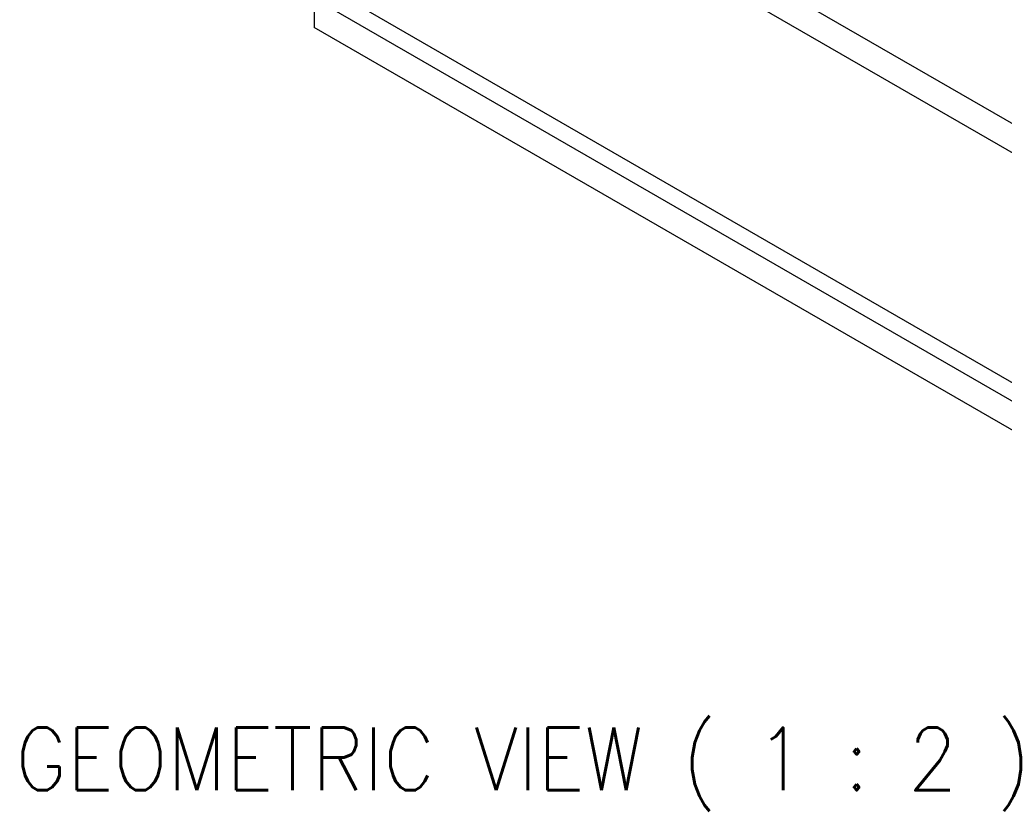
# Model space of a CAD drawing. Extents: x 0 to 1191, y -35 to 841.
# Tile 6 of 11: x 931 to 1041, y 604 to 692. Entities that reach past the tile are written whole.
import ezdxf

# ---------------------------------------------------------------- set-up
doc = ezdxf.new("R2010")
doc.units = 0
doc.header["$LTSCALE"] = 25.4
doc.layers.get('0').update_dxf_attribs({"linetype": 'CONTINUOUS'})
doc.layers.add('ATA-TEXT', color=7, linetype='CONTINUOUS')
doc.styles.get("Standard").update_dxf_attribs({"font": 'simplex.shx'})

msp = doc.modelspace()

# ---------------------------------------------------------------- linework, layer by layer
for p, q in [((964.1442057, 725.7817832), (1094.9589602, 650.2558495)), ((1094.9589602, 646.9898632), (964.1442057, 722.5157969)), ((1103.6210182, 616.2762191), (961.3188269, 698.4344276)), ((964.1442057, 694.7549131), (964.1442057, 691.4889268)), ((964.1442057, 694.7549131), (1094.9589602, 619.2289794)), ((1094.9589602, 615.9629931), (964.1442057, 691.4889268))]:
    msp.add_line(p, q)

# ---------------------------------------------------------------- texts
at = {"layer": 'ATA-TEXT', "insert": (930.6478392, 603.8518529), "char_height": 7, "attachment_point": 7}
msp.add_mtext('GEOMETRIC VIEW ( 1 : 2 )', dxfattribs=at)

doc.saveas('drawing.dxf')
